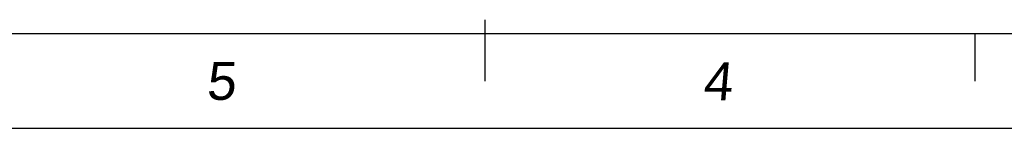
# Model space of a CAD drawing. Header units: millimetres. Extents: x 2798 to 3316, y 1544 to 1917.
# Tile 10 of 14: x 2999 to 3122, y 1544 to 1558. Entities that reach past the tile are written whole.
import ezdxf
from ezdxf.enums import TextEntityAlignment as Align

# ---------------------------------------------------------------- set-up
doc = ezdxf.new("R2010")
doc.units = ezdxf.units.MM
for name, color, linetype in [('RAHMEN025', 7, 'Continuous'), ('图框', 5, 'Continuous'), ('标注', 4, 'Continuous')]:
    doc.layers.add(name, color=color, linetype=linetype)
doc.styles.get("Standard").update_dxf_attribs({"font": 'arial_0.ttf'})
doc.styles.add('style1', font='SimSun.ttf', dxfattribs={"height": 5})

# ---------------------------------------------------------------- blocks, each defined once
blk = doc.blocks.new('biaozhuntukuang-08')
at = {"layer": '图框'}
blk.add_line((3449.68, -41.702), (3152.68, -41.702), dxfattribs=at)
at = {"layer": '标注', "color": 1}
for p, q in [((3301.18, -40.656), (3301.18, -45.238)), ((3337.831, -41.702), (3337.831, -45.238)), ((3456.751, -48.774), (3145.609, -48.774))]:
    blk.add_line(p, q, dxfattribs=at)
at = {"layer": 'RAHMEN025', "style": 'style1', "flags": 4}
for tag, p in [('设计', (3373.77, -23.477)), ('设计人', (3384.657, -23.477)), ('设计日期', (3395.483, -23.477)), ('审核', (3373.77, -28.721)), ('审核人', (3384.657, -28.721)), ('审核日期', (3395.483, -28.721)), ('确认', (3373.77, -33.965)), ('确认人', (3384.657, -33.965)), ('确认日期', (3395.483, -33.965)), ('图号', (3405.929, -33.781)), ('版本', (3343.296, -39.209)), ('标记', (3352.636, -39.209)), ('日期', (3362.11, -39.209)), ('姓名', (3367.247, -39.209)), ('线性', (3373.77, -39.209)), ('工艺', (3389.51, -39.209)), ('比例', (3405.929, -39.026)), ('数量', (3421.376, -39.209)), ('重量', (3437.387, -39.057))]:
    blk.add_attdef(tag, text='', height=1.5, dxfattribs=at).set_placement(p, align=Align.MIDDLE_CENTER)
at = {"layer": 'RAHMEN025', "color": 5, "style": 'style1', "width": 0.8, "flags": 4}
blk.add_attdef('PARTNUMBER', text='', height=2.121, dxfattribs=at).set_placement((3423.415, -34.161), align=Align.MIDDLE_CENTER)
at = {"layer": '图框', "style": 'style1', "width": 0.5, "flags": 4}
for tag, p in [('MATERIAL', (3389.652, -7.615)), ('SURFACE', (3389.652, -12.975)), ('GENERAL-TOLERANCE', (3389.652, -18.177)), ('VERSION3', (3343.161, -23.477)), ('MARK3', (3352.564, -23.477)), ('DATE3', (3362.118, -23.477)), ('NAME3', (3367.309, -23.477)), ('VERSION2', (3343.161, -28.721)), ('MARK2', (3352.564, -28.721)), ('DATE2', (3362.118, -28.721)), ('NAME2', (3367.347, -28.721)), ('VERSION1', (3343.161, -33.965)), ('MARK1', (3352.564, -33.965)), ('DATE1', (3362.118, -33.965)), ('NAME1', (3367.347, -33.965)), ('SCALE', (3413.952, -39.209)), ('QUANTITY', (3430.066, -39.209)), ('WEIGHT', (3445.497, -39.083))]:
    blk.add_attdef(tag, text='', height=1.5, dxfattribs=at).set_placement(p, align=Align.MIDDLE_CENTER)
at = {"layer": '图框', "style": 'style1'}
for tag, width, p in [('深圳步进科技有限公司', 0.6, (3426.933, -10.107)), ('PARTNAME', 0.8, (3427.041, -23.567))]:
    blk.add_attdef(tag, text='', height=4.243, dxfattribs=dict(at, width=width)).set_placement(p, align=Align.MIDDLE)
at = {"layer": '标注', "color": 1, "oblique": 5}
for s, p in [('5', (3280.353, -46.645)), ('4', (3317.478, -46.679))]:
    blk.add_text(s, height=2.829, dxfattribs=at).set_placement(p)

msp = doc.modelspace()

# ---------------------------------------------------------------- block references
at = {"layer": '标注', "xscale": 1.665369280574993, "yscale": 1.665369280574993, "zscale": 1.665369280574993}
msp.add_blockref('biaozhuntukuang-08', (-2440.34, 1625.31), dxfattribs=at)

doc.saveas('drawing.dxf')
